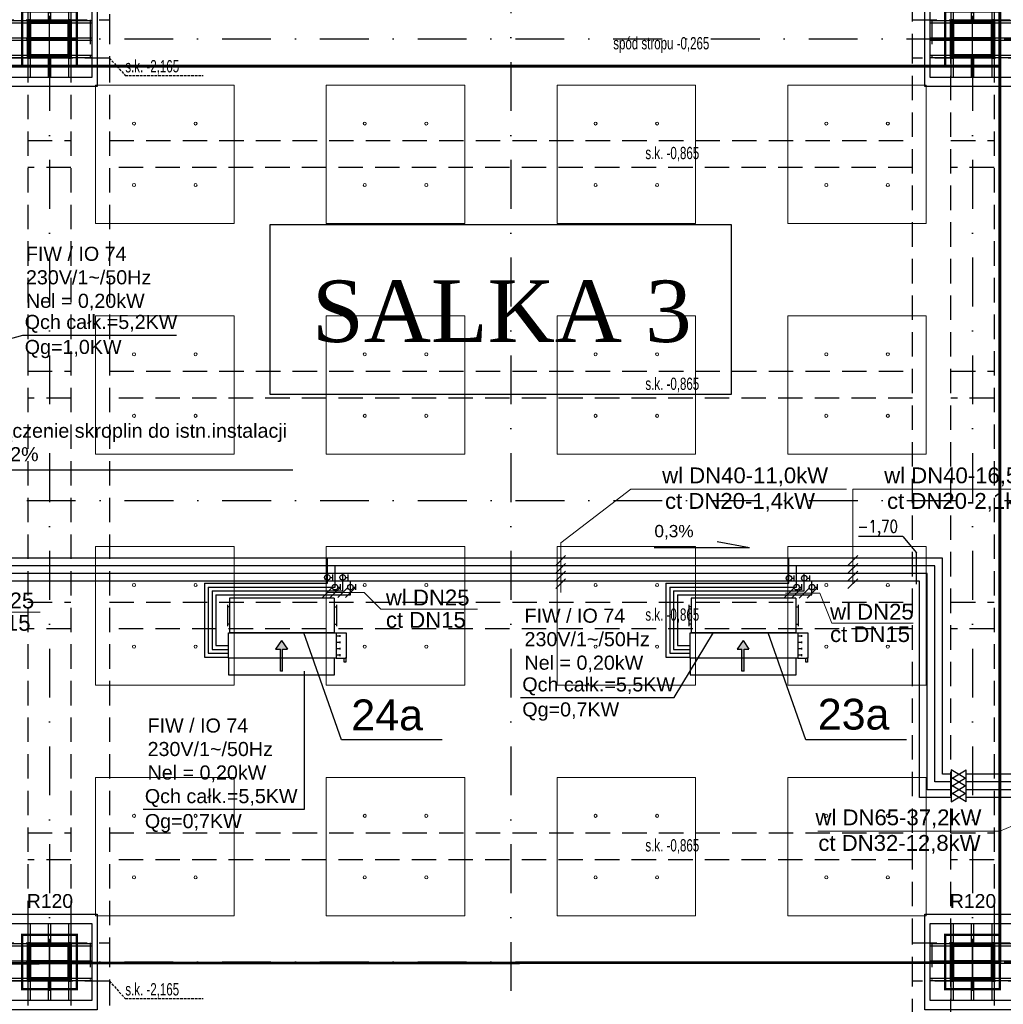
# Model space of a CAD drawing. Header units: centimetres. Extents: x -10729 to 23827, y -4437 to 19798.
# Tile 36 of 95: x 8621 to 9900, y 7345 to 8625. Entities that reach past the tile are written whole.
import ezdxf

# ---------------------------------------------------------------- set-up
doc = ezdxf.new("R2010")
doc.units = ezdxf.units.CM
for name, pattern in [('Kondygnacja  -0_5$0$HIDDEN', [9.525, 6.35, -3.175]), ('Kondygnacja  -0_5$0$HIDDEN2', [4.7625, 3.175, -1.5875]), ('Osie rzutów$0$DASHDOT2', [12.7, 6.35, -3.175, 0, -3.175])]:
    doc.linetypes.add(name, pattern=pattern)
for name, color, linetype in [('bgde_dodatki powykonawcze', 7, 'Continuous'), ('bgde_schem_opis', 2, 'Continuous'), ('IS_zmiany 2024', 3, 'Continuous'), ('KJP_ARMATURA', 2, 'Continuous'), ('KJP_KK_OPISY MOCY klimakonwektorów', 7, 'Continuous'), ('Kondygnacja  -0_5$0$ARCH_GK', 8, 'Continuous'), ('Kondygnacja  -0_5$0$ARCH_INFO_ODPORNOŚĆ OGNIOWA', 8, 'Continuous'), ('Kondygnacja  -0_5$0$ARCH_KONSTR_POWYŻEJ RZUTU', 8, 'Kondygnacja  -0_5$0$HIDDEN'), ('Kondygnacja  -0_5$0$ARCH_KONSTR_POWYŻEJ RZUTU_IST', 8, 'Kondygnacja  -0_5$0$HIDDEN2'), ('Kondygnacja  -0_5$0$ARCH_KONSTRUKCJA_NIEWIDOCZNA', 8, 'Continuous'), ('Kondygnacja  -0_5$0$ARCH_OKŁADZINA', 8, 'Continuous'), ('Kondygnacja  -0_5$0$ARCH_SŁUPY', 8, 'Continuous'), ('Osie rzutów$0$ARCH_INFO_OSIE_IST', 8, 'Osie rzutów$0$DASHDOT2'), ('Osie rzutów$0$ARCH_INFO_OSIE_OPISY_IST', 8, 'Continuous')]:
    doc.layers.add(name, color=color, linetype=linetype)
for name, color, linetype, lineweight in [('bgde_opis ct 1', 7, 'Continuous', 20), ('bgde_rzędne wl ct', 7, 'Continuous', 25), ('bgde_urządzenia', 250, 'Continuous', 30), ('KJP_CT_kk_powrót', 250, '04_CT_KOMF_POW', 25), ('KJP_CT_kk_zasil', 250, '04_CT_KOMF_ZAS', 25), ('KJP_WL_kk zasil', 250, '04_WL_KOMF_ZAS', 25), ('KJP_WL_kk_powr', 250, '04_WL_KOMF_POW', 25), ('SU Lampy kwadratowe  -05$0$ARCH_SUFITY_PODWIESZANE', 8, 'Continuous', 9)]:
    doc.layers.add(name, color=color, linetype=linetype, lineweight=lineweight)
doc.styles.add('Arial', font='arial.ttf')
doc.styles.add('Kondygnacja  -0_5$0$Arial', font='arial.ttf')
doc.styles.add('Kondygnacja  -0_5$0$BIKTS', font='bikromsw.shx', dxfattribs={"width": 0.8})
doc.styles.add('st rom', font='Romans.shx', dxfattribs={"width": 0.8})
doc.linetypes.add('04_CT_KOMF_POW', pattern='A,100,-15,["CTKp",Standard,S=10,R=0,X=-10,Y=-5],-35', length=150)
doc.linetypes.add('04_CT_KOMF_ZAS', pattern='A,100,-15,["CTKz",Standard,S=10,R=0,X=-10,Y=-5],-35', length=150)
doc.linetypes.add('04_WL_KOMF_POW', pattern='A,100,-15,["WLKp",Standard,S=10,R=0,X=-10,Y=-5],-35', length=150)
doc.linetypes.add('04_WL_KOMF_ZAS', pattern='A,100,-15,["WLKz",Standard,S=10,R=0,X=-10,Y=-5],-35', length=150)
pattern_1 = [(45, (-1133.3117, -3177.9858), (-0.6735192, 0.6735192), [])]

# ---------------------------------------------------------------- blocks, each defined once
blk = doc.blocks.new('Osie rzutów')
at = {"layer": 'Osie rzutów$0$ARCH_INFO_OSIE_IST', "ltscale": 10}
for p, q in [((8660, 12510), (8660, 4623.26)), ((9260, 12510), (9260, 4623.26)), ((9860, 12510), (9860, 4623.26)), ((8660, 8570), (8660, 8630)), ((9860, 8570), (9860, 8630)), ((4436.04, 8600), (15156.54, 8600)), ((8690, 8600), (8630, 8600)), ((9890, 8600), (9830, 8600)), ((4436.24, 8000), (15156.54, 8000)), ((8660, 7370), (8660, 7430)), ((9860, 7370), (9860, 7430)), ((4436.04, 7400), (15156.54, 7400)), ((8690, 7400), (8630, 7400)), ((9890, 7400), (9830, 7400))]:
    blk.add_line(p, q, dxfattribs=at)
blk = doc.blocks.new('SU Lampy kwadratowe  -05$0$moduł sufitu')
at = {"layer": 'SU Lampy kwadratowe  -05$0$ARCH_SUFITY_PODWIESZANE'}
for points in [[(60, -60), (240, -60), (240, -240), (60, -240)], [(360, -60), (540, -60), (540, -240), (360, -240)], [(60, -360), (240, -360), (240, -540), (60, -540)], [(360, -360), (540, -360), (540, -540), (360, -540)]]:
    blk.add_lwpolyline(points, close=True, dxfattribs=at)
for centre in [(110, -110), (190, -110), (410, -110), (490, -110), (110, -190), (190, -190), (410, -190), (490, -190), (110, -410), (190, -410), (410, -410), (490, -410), (110, -490), (190, -490), (410, -490), (490, -490)]:
    blk.add_circle(centre, 2, dxfattribs=at)
blk = doc.blocks.new('SU Lampy kwadratowe  -05')
at = {"layer": 'SU Lampy kwadratowe  -05$0$ARCH_SUFITY_PODWIESZANE'}
for p in [(8660, 8600), (9260, 8600), (8660, 8000), (9260, 8000)]:
    blk.add_blockref('SU Lampy kwadratowe  -05$0$moduł sufitu', p, dxfattribs=at)
blk = doc.blocks.new('Kondygnacja  -0_5$0$słup_kwadrat')
at = {"layer": 'Kondygnacja  -0_5$0$ARCH_SŁUPY', "lineweight": 40}
h = blk.add_hatch(dxfattribs=at)
h.set_pattern_fill('ANSI31', color=256, scale=0.3, style=0)
h.set_pattern_definition(pattern_1)
h.paths.add_polyline_path([(36, 34), (39, 34), (39, 84), (36, 84)])
h = blk.add_hatch(dxfattribs=at)
h.set_pattern_fill('ANSI31', color=256, scale=0.3, style=0)
h.set_pattern_definition(pattern_1)
h.paths.add_polyline_path([(89, 80), (89, 83), (39, 83), (39, 80)])
h = blk.add_hatch(dxfattribs=at)
h.set_pattern_fill('ANSI31', color=256, scale=0.3, style=0)
h.set_pattern_definition(pattern_1)
h.paths.add_polyline_path([(89, 34), (92, 34), (92, 84), (89, 84)])
h = blk.add_hatch(dxfattribs=at)
h.set_pattern_fill('ANSI31', color=256, scale=0.3, style=0)
h.set_pattern_definition(pattern_1)
h.paths.add_polyline_path([(89, 57.5), (89, 60.5), (39, 60.5), (39, 57.5)])
h = blk.add_hatch(dxfattribs=at)
h.set_pattern_fill('ANSI31', color=256, scale=0.3, style=0)
h.set_pattern_definition(pattern_1)
h.paths.add_polyline_path([(89, 35), (89, 38), (39, 38), (39, 35)])
at = {"layer": 'Kondygnacja  -0_5$0$ARCH_KONSTRUKCJA_NIEWIDOCZNA'}
blk.add_lwpolyline([(119, 109), (119, 9), (9, 9), (9, 109)], close=True, dxfattribs=at)
for points in [[(36, 109), (36, 84)], [(39, 109), (39, 84)], [(62.5, 109), (62.5, 83)], [(65.5, 109), (65.5, 83)], [(89, 109), (89, 84)], [(92, 109), (92, 84)], [(9, 83), (36, 83)], [(9, 80), (36, 80)], [(92, 83), (119, 83)], [(92, 80), (119, 80)], [(9, 60.5), (36, 60.5)], [(9, 57.5), (36, 57.5)], [(92, 60.5), (119, 60.5)], [(92, 57.5), (119, 57.5)], [(9, 38), (36, 38)], [(9, 35), (36, 35)], [(36, 34), (36, 9)], [(39, 34), (39, 9)], [(62.5, 35), (62.5, 9)], [(65.5, 35), (65.5, 9)], [(89, 34), (89, 9)], [(92, 38), (119, 38)], [(92, 35), (119, 35)], [(92, 34), (92, 9)]]:
    blk.add_lwpolyline(points, dxfattribs=at)
at = {"layer": 'Kondygnacja  -0_5$0$ARCH_OKŁADZINA'}
blk.add_lwpolyline([(2, 121), (126, 121), (126, -3), (2, -3)], close=True, dxfattribs=at)
at = {"layer": 'Kondygnacja  -0_5$0$ARCH_SŁUPY', "lineweight": 40}
for p, q in [((39, 60.5), (89, 60.5)), ((89, 57.5), (39, 57.5))]:
    blk.add_line(p, q, dxfattribs=at)
at = {"layer": 'Kondygnacja  -0_5$0$ARCH_SŁUPY', "lineweight": 50, "const_width": 3}
blk.add_lwpolyline([(28.5, 94.5), (99.5, 94.5), (99.5, 23.5), (28.5, 23.5)], close=True, dxfattribs=at)
at = {"layer": 'Kondygnacja  -0_5$0$ARCH_SŁUPY', "lineweight": 40}
for points in [[(36, 84), (39, 84), (39, 34), (36, 34)], [(89, 84), (92, 84), (92, 34), (89, 34)]]:
    blk.add_lwpolyline(points, close=True, dxfattribs=at)
for points in [[(89, 83), (39, 83)], [(39, 80), (89, 80)], [(89, 38), (39, 38)], [(39, 35), (89, 35)]]:
    blk.add_lwpolyline(points, dxfattribs=at)
blk = doc.blocks.new('Kondygnacja  -0_5$0$konstrukcja istniejąca -0.5')
at = {"layer": 'Kondygnacja  -0_5$0$ARCH_KONSTR_POWYŻEJ RZUTU_IST', "ltscale": 10}
for p, q in [((8632, 9775), (8632, 8625)), ((8632, 8575), (8632, 7425)), ((8632, 7375), (8632, 6225))]:
    blk.add_line(p, q, dxfattribs=at)
for points in [[(8688, 9775), (8688, 8625)], [(8738, 9775), (8738, 8625)], [(9782, 8625), (9782, 9775)], [(9888, 9775), (9888, 8625)], [(8738, 8575), (8582, 8575), (8582, 8625), (8738, 8625), (8738, 8575)], [(9938, 8575), (9782, 8575), (9782, 8625), (9938, 8625), (9938, 8575)], [(8688, 8575), (8688, 7425)], [(8738, 8575), (8738, 7425)], [(9782, 7425), (9782, 8575)], [(9832, 7425), (9832, 8575)], [(9888, 8575), (9888, 7425)], [(8632, 8167.9), (8688, 8167.9)], [(8738, 8167.9), (9782, 8167.9)], [(9832, 8167.9), (9888, 8167.9)], [(8688, 8132.9), (8632, 8132.9)], [(9782, 8132.9), (8738, 8132.9)], [(9888, 8132.9), (9832, 8132.9)], [(8738, 7375), (8582, 7375), (8582, 7425), (8738, 7425), (8738, 7375)], [(9938, 7375), (9782, 7375), (9782, 7425), (9938, 7425), (9938, 7375)], [(8688, 7375), (8688, 6225)], [(8738, 7375), (8738, 6225)], [(9782, 6225), (9782, 7375)], [(9832, 6225), (9832, 7375)], [(9888, 7375), (9888, 6225)]]:
    blk.add_lwpolyline(points, dxfattribs=at)
at = {"layer": 'Kondygnacja  -0_5$0$ARCH_KONSTR_POWYŻEJ RZUTU_IST', "ltscale": 10, "elevation": 0}
for points in [[(8713, 8625), (8713, 8575)], [(9807, 8625), (9807, 8575)], [(8632, 8467.9), (8688, 8467.9)], [(8738, 8467.9), (9782, 8467.9)], [(9832, 8467.9), (9888, 8467.9)], [(8688, 8432.9), (8632, 8432.9)], [(9782, 8432.9), (8738, 8432.9)], [(9888, 8432.9), (9832, 8432.9)], [(8632, 7867.9), (8688, 7867.9)], [(8738, 7867.9), (9782, 7867.9)], [(9832, 7867.9), (9888, 7867.9)], [(8688, 7832.9), (8632, 7832.9)], [(9782, 7832.9), (8738, 7832.9)], [(9888, 7832.9), (9832, 7832.9)], [(8632, 7567.9), (8688, 7567.9)], [(8738, 7567.9), (9782, 7567.9)], [(9832, 7567.9), (9888, 7567.9)], [(8688, 7532.9), (8632, 7532.9)], [(9782, 7532.9), (8738, 7532.9)], [(9888, 7532.9), (9832, 7532.9)], [(8713, 7425), (8713, 7375)], [(9807, 7425), (9807, 7375)]]:
    blk.add_lwpolyline(points, dxfattribs=at)
at = {"layer": 'Kondygnacja  -0_5$0$ARCH_KONSTR_POWYŻEJ RZUTU_IST'}
for points in [[(8738, 8575), (8758.7, 8552.5), (8859.8, 8552.5)], [(8738, 7375), (8758.7, 7352.5), (8859.8, 7352.5)]]:
    blk.add_lwpolyline(points, dxfattribs=at)
at = {"layer": 'Kondygnacja  -0_5$0$ARCH_KONSTR_POWYŻEJ RZUTU_IST', "style": 'Kondygnacja  -0_5$0$BIKTS', "width": 0.7}
for s, p in [('spód stropu -0,265', (9393, 8586.4)), ('s.k. -2,165', (8758.7, 8556.5)), ('s.k. -0,865', (9434.8, 8443.7)), ('s.k. -0,865', (9434.8, 8143.7)), ('s.k. -0,865', (9434.8, 7843.7)), ('s.k. -0,865', (9434.8, 7543.7)), ('s.k. -2,165', (8758.7, 7356.5))]:
    blk.add_text(s, height=16, dxfattribs=at).set_placement(p)

msp = doc.modelspace()

# ---------------------------------------------------------------- hatches: boundary and pattern name
at = {"layer": 'bgde_urządzenia'}
h = msp.add_hatch(color=256, dxfattribs=at)
h.paths.add_polyline_path([(8963.219, 7794.916), (8960.219, 7794.916), (8960.219, 7806.582), (8954.029, 7806.582), (8961.719, 7818.009), (8969.409, 7806.582), (8963.219, 7806.582)])
h.paths.add_polyline_path([(8963.219, 7778.248), (8960.219, 7778.248), (8960.219, 7794.916), (8963.219, 7794.916)])
h = msp.add_hatch(color=256, dxfattribs=at)
h.paths.add_polyline_path([(9563.219, 7794.916), (9560.219, 7794.916), (9560.219, 7806.582), (9554.029, 7806.582), (9561.719, 7818.009), (9569.409, 7806.582), (9563.219, 7806.582)])
h.paths.add_polyline_path([(9563.219, 7778.248), (9560.219, 7778.248), (9560.219, 7794.916), (9563.219, 7794.916)])

# ---------------------------------------------------------------- linework, layer by layer
at = {"layer": 'bgde_dodatki powykonawcze'}
for p, q in [((9024.937, 7900.001), (9028.369, 7900.001)), ((9028.369, 7896.342), (9028.369, 7903.66)), ((9044.945, 7900.001), (9048.377, 7900.001)), ((9048.377, 7896.342), (9048.377, 7903.66)), ((9624.945, 7898.993), (9628.377, 7898.993)), ((9628.377, 7895.334), (9628.377, 7902.652)), ((9644.938, 7898.993), (9648.369, 7898.993)), ((9648.369, 7895.334), (9648.369, 7902.652)), ((9034.937, 7887.328), (9038.369, 7887.328)), ((9038.369, 7883.669), (9038.369, 7890.987)), ((9054.937, 7887.328), (9058.369, 7887.328)), ((9058.369, 7883.669), (9058.369, 7890.987)), ((9634.938, 7887.328), (9638.369, 7887.328)), ((9638.369, 7883.669), (9638.369, 7890.987)), ((9654.938, 7887.328), (9658.369, 7887.328)), ((9658.369, 7883.669), (9658.369, 7890.987))]:
    msp.add_line(p, q, dxfattribs=at)
for centre in [(9021.337, 7900.001), (9041.345, 7900.001), (9621.345, 7898.993), (9641.338, 7898.993), (9031.337, 7887.328), (9051.337, 7887.328), (9631.338, 7887.328), (9651.338, 7887.328)]:
    msp.add_circle(centre, 3.6, dxfattribs=at)
at = {"layer": 'bgde_opis ct 1'}
for p, q in [((9415.724, 8014.816), (9324.645, 7945.109)), ((9696.109, 8014.816), (9415.724, 8014.816)), ((9984.759, 8014.816), (9704.374, 8014.816)), ((9704.374, 8014.816), (9704.374, 7891.792)), ((9324.645, 7945.109), (9324.645, 7880.526)), ((9331.089, 7928.236), (9318.202, 7915.348)), ((9710.818, 7928.236), (9697.931, 7915.348)), ((9331.089, 7918.236), (9318.202, 7905.348)), ((9710.818, 7918.236), (9697.931, 7905.348)), ((9331.089, 7908.236), (9318.202, 7895.348)), ((9331.089, 7898.236), (9318.202, 7885.348)), ((9710.818, 7908.236), (9697.931, 7895.348)), ((9710.818, 7898.236), (9697.931, 7885.348)), ((9027.781, 7886.915), (9014.893, 7874.027)), ((9037.781, 7886.915), (9024.893, 7874.027)), ((9047.781, 7886.915), (9034.893, 7874.027)), ((9057.781, 7886.915), (9044.893, 7874.027)), ((9627.781, 7885.952), (9614.894, 7873.064)), ((9637.781, 7885.952), (9624.894, 7873.064)), ((9647.781, 7885.952), (9634.894, 7873.064)), ((9657.781, 7885.952), (9644.894, 7873.064)), ((9021.337, 7880.471), (9069.1, 7880.471)), ((9069.1, 7880.471), (9090.821, 7858.751)), ((9616.928, 7879.508), (9661.672, 7879.508)), ((9661.672, 7879.508), (9677.007, 7840.285)), ((8528.171, 7854.858), (8647.808, 7854.858)), ((9090.821, 7858.751), (9216.55, 7858.751)), ((9677.006, 7840.287), (9782.735, 7840.285)), ((9976.833, 7604.302), (9895.432, 7570.211)), ((9895.432, 7570.211), (9659.125, 7570.211))]:
    msp.add_line(p, q, dxfattribs=at)
at = {"layer": 'bgde_rzędne wl ct'}
for p, q in [((9769.568, 7953.13), (9711.698, 7953.13)), ((9769.568, 7953.13), (9787.359, 7931.831)), ((9570.235, 7938.381), (9446.245, 7938.381)), ((9570.235, 7938.381), (9528.248, 7946.286)), ((9787.359, 7891.067), (9787.359, 7932.829))]:
    msp.add_line(p, q, dxfattribs=at)
at = {"layer": 'bgde_schem_opis'}
for p, q in [((9039.537, 7688.69, 55.236), (8990.891, 7827.916, 377.718)), ((9643.197, 7688.69, 55.236), (9594.551, 7827.916, 377.718)), ((9170.471, 7688.69, 55.236), (9039.537, 7688.69, 55.236)), ((9774.132, 7688.69, 55.236), (9643.197, 7688.69, 55.236))]:
    msp.add_line(p, q, dxfattribs=at)
at = {"layer": 'bgde_urządzenia'}
for p, q in [((8894.319, 7872.916), (8894.319, 7827.916)), ((9030.319, 7872.916), (8894.319, 7872.916)), ((9030.319, 7872.916), (9030.319, 7827.916)), ((9494.319, 7872.916), (9494.319, 7827.916)), ((9630.319, 7872.916), (9494.319, 7872.916)), ((9630.319, 7872.916), (9630.319, 7827.916)), ((8891.319, 7864.166), (8891.319, 7836.666)), ((8894.319, 7861.666), (8891.319, 7861.666)), ((9030.319, 7861.666), (9033.319, 7861.666)), ((9033.319, 7864.166), (9033.319, 7836.666)), ((9491.319, 7864.166), (9491.319, 7836.666)), ((9494.319, 7861.666), (9491.319, 7861.666)), ((9630.319, 7861.666), (9633.319, 7861.666)), ((9633.319, 7864.166), (9633.319, 7836.666)), ((8894.319, 7839.166), (8891.319, 7839.166)), ((9030.319, 7839.166), (9033.319, 7839.166)), ((9494.319, 7839.166), (9491.319, 7839.166)), ((9630.319, 7839.166), (9633.319, 7839.166)), ((8892.819, 7794.916), (8892.819, 7827.916)), ((8892.819, 7827.916), (9032.819, 7827.916)), ((9030.319, 7827.916), (8894.319, 7827.916)), ((9032.819, 7827.916), (9032.819, 7794.916)), ((9032.819, 7827.916), (9045.819, 7827.916)), ((9038.019, 7823.791), (9032.819, 7823.791)), ((9038.019, 7822.541), (9038.019, 7825.041)), ((9045.819, 7827.916), (9045.819, 7794.916)), ((9492.819, 7794.916), (9492.819, 7827.916)), ((9492.819, 7827.916), (9632.819, 7827.916)), ((9630.319, 7827.916), (9494.319, 7827.916)), ((9632.819, 7827.916), (9632.819, 7794.916)), ((9632.819, 7827.916), (9645.819, 7827.916)), ((9638.019, 7823.791), (9632.819, 7823.791)), ((9638.019, 7822.541), (9638.019, 7825.041)), ((9645.819, 7827.916), (9645.819, 7794.916)), ((8961.719, 7818.009), (8954.029, 7806.582)), ((8961.719, 7818.009), (8969.409, 7806.582)), ((9038.019, 7815.541), (9032.819, 7815.541)), ((9038.019, 7814.291), (9038.019, 7816.791)), ((9038.019, 7806.041), (9038.019, 7808.541)), ((9561.719, 7818.009), (9554.029, 7806.582)), ((9561.719, 7818.009), (9569.409, 7806.582)), ((9638.019, 7815.541), (9632.819, 7815.541)), ((9638.019, 7814.291), (9638.019, 7816.791)), ((9638.019, 7806.041), (9638.019, 7808.541)), ((8954.029, 7806.582), (8960.219, 7806.582)), ((8960.219, 7778.248), (8960.219, 7806.582)), ((8963.219, 7778.248), (8963.219, 7806.582)), ((8963.219, 7806.582), (8969.409, 7806.582)), ((9038.019, 7807.291), (9032.819, 7807.291)), ((9038.019, 7799.041), (9032.819, 7799.041)), ((9038.019, 7797.791), (9038.019, 7800.291)), ((9554.029, 7806.582), (9560.219, 7806.582)), ((9560.219, 7778.248), (9560.219, 7806.582)), ((9563.219, 7778.248), (9563.219, 7806.582)), ((9563.219, 7806.582), (9569.409, 7806.582)), ((9638.019, 7807.291), (9632.819, 7807.291)), ((9638.019, 7799.041), (9632.819, 7799.041)), ((9638.019, 7797.791), (9638.019, 7800.291)), ((9030.619, 7794.916), (8892.819, 7794.916)), ((8892.819, 7794.916), (8892.819, 7773.416)), ((9030.619, 7773.416), (9030.619, 7794.916)), ((9032.819, 7794.916), (9030.619, 7794.916)), ((9032.819, 7794.916), (9045.819, 7794.916)), ((9043.319, 7789.916), (9043.319, 7794.916)), ((9045.319, 7789.916), (9043.319, 7789.916)), ((9045.819, 7794.916), (9044.319, 7794.916)), ((9045.319, 7794.916), (9045.319, 7789.916)), ((9630.619, 7794.916), (9492.819, 7794.916)), ((9492.819, 7794.916), (9492.819, 7773.416)), ((9630.619, 7773.416), (9630.619, 7794.916)), ((9632.819, 7794.916), (9630.619, 7794.916)), ((9632.819, 7794.916), (9645.819, 7794.916)), ((9643.319, 7789.916), (9643.319, 7794.916)), ((9645.319, 7789.916), (9643.319, 7789.916)), ((9645.819, 7794.916), (9644.319, 7794.916)), ((9645.319, 7794.916), (9645.319, 7789.916)), ((8892.819, 7773.416), (9030.619, 7773.416)), ((8963.219, 7778.248), (8960.219, 7778.248)), ((9492.819, 7773.416), (9630.619, 7773.416)), ((9563.219, 7778.248), (9560.219, 7778.248))]:
    msp.add_line(p, q, dxfattribs=at)
at = {"layer": 'IS_zmiany 2024', "color": 40, "lineweight": 60}
for points in [[(7398, 9798.5), (9895.5, 9798.5), (9895.5, 8564.5), (7398, 8564.5)], [(7398, 8564.5), (9895.5, 8564.5), (9895.5, 7399.5), (7398, 7397.5)]]:
    msp.add_lwpolyline(points, close=True, dxfattribs=at)
at = {"layer": 'IS_zmiany 2024', "color": 2}
msp.add_lwpolyline([(8946.505, 8138.328), (9546.505, 8138.328), (9546.505, 8358.328), (8946.505, 8358.328)], close=True, dxfattribs=at)
at = {"layer": 'KJP_ARMATURA', "ltscale": 2}
for p, q in [((9851.906, 7638.273), (9832.454, 7649.791)), ((9832.454, 7638.273), (9851.906, 7649.791)), ((9851.906, 7628.273), (9832.454, 7639.791)), ((9832.454, 7628.273), (9851.906, 7639.791)), ((9851.906, 7618.273), (9832.454, 7629.791)), ((9832.454, 7618.273), (9851.906, 7629.791)), ((9851.906, 7608.273), (9832.454, 7619.791)), ((9832.454, 7608.273), (9851.906, 7619.791))]:
    msp.add_line(p, q, dxfattribs=at)
at = {"layer": 'KJP_ARMATURA'}
for points in [[(9832.454, 7649.791), (9832.454, 7638.273)], [(9851.906, 7638.273), (9851.906, 7638.273), (9851.906, 7649.791)], [(9832.454, 7639.791), (9832.454, 7628.273)], [(9832.454, 7629.791), (9832.454, 7618.273)], [(9851.906, 7628.273), (9851.906, 7628.273), (9851.906, 7639.791)], [(9851.906, 7618.273), (9851.906, 7618.273), (9851.906, 7629.791)], [(9832.454, 7619.791), (9832.454, 7608.273)], [(9851.906, 7608.273), (9851.906, 7608.273), (9851.906, 7619.791)]]:
    msp.add_lwpolyline(points, dxfattribs=at)
at = {"layer": 'KJP_CT_kk_powrót'}
for p, q in [((9810.988, 7915), (8448.392, 7915)), ((9810.988, 7634.032), (9810.988, 7915)), ((8866.526, 7887.328), (9031.337, 7887.328)), ((8866.526, 7887.328), (8866.526, 7801.416)), ((9466.526, 7887.328), (9631.338, 7887.328)), ((9466.526, 7887.328), (9466.526, 7801.416)), ((8866.526, 7801.416), (8892.819, 7801.416)), ((9466.526, 7801.416), (9492.819, 7801.416)), ((9832.454, 7634.032), (9810.988, 7634.032)), ((10017.002, 7634.032), (9851.906, 7634.032))]:
    msp.add_line(p, q, dxfattribs=at)
at = {"layer": 'KJP_CT_kk_powrót', "linetype": 'ByBlock'}
for p, q in [((9031.337, 7887.328), (9031.337, 7915)), ((9631.338, 7887.328), (9631.338, 7915))]:
    msp.add_line(p, q, dxfattribs=at)
at = {"layer": 'KJP_CT_kk_zasil'}
for p, q in [((9820.988, 7925), (8438.392, 7925)), ((9820.988, 7644.032), (9820.988, 7925)), ((8861.526, 7892.328), (9021.337, 7892.328)), ((8861.526, 7892.328), (8861.526, 7796.416)), ((9461.526, 7892.328), (9621.338, 7892.328)), ((9461.526, 7892.328), (9461.526, 7796.416)), ((8861.526, 7796.416), (8892.819, 7796.416)), ((9461.526, 7796.416), (9492.819, 7796.416)), ((9832.454, 7644.032), (9820.988, 7644.032)), ((10032.002, 7644.032), (9851.906, 7644.032))]:
    msp.add_line(p, q, dxfattribs=at)
at = {"layer": 'KJP_CT_kk_zasil', "linetype": 'ByBlock'}
for p, q in [((9021.337, 7892.328), (9021.337, 7925)), ((9621.338, 7892.328), (9621.338, 7925))]:
    msp.add_line(p, q, dxfattribs=at)
at = {"layer": 'KJP_KK_OPISY MOCY klimakonwektorów'}
for p, q in [((8375, 8145), (8625.504, 8214.947)), ((8625.504, 8214.947), (8825.391, 8214.947)), ((9472.282, 7743.747), (9523.329, 7828.219)), ((8991.545, 7598.539), (8991.545, 7778.134)), ((9272.394, 7743.747), (9472.282, 7743.747)), ((8781.696, 7598.539), (8991.545, 7598.539))]:
    msp.add_line(p, q, dxfattribs=at)
at = {"layer": 'KJP_KK_OPISY MOCY klimakonwektorów', "color": 1}
msp.add_line((8536.314, 8039.877), (8976.25, 8039.877), dxfattribs=at)
at = {"layer": 'KJP_WL_kk zasil'}
for p, q in [((9800.988, 7905), (8458.392, 7905)), ((9800.988, 7624.032), (9800.988, 7905)), ((8871.526, 7882.328), (9041.337, 7882.328)), ((8871.526, 7882.328), (8871.526, 7806.416)), ((9471.526, 7882.328), (9641.338, 7882.328)), ((9471.526, 7882.328), (9471.526, 7806.416)), ((8871.526, 7806.416), (8892.819, 7806.416)), ((9471.526, 7806.416), (9492.819, 7806.416)), ((9832.454, 7624.032), (9800.988, 7624.032)), ((10002.002, 7624.032), (9851.906, 7624.032))]:
    msp.add_line(p, q, dxfattribs=at)
at = {"layer": 'KJP_WL_kk zasil', "linetype": 'ByBlock'}
for p, q in [((9041.337, 7882.328), (9041.337, 7905)), ((9641.338, 7882.328), (9641.338, 7905))]:
    msp.add_line(p, q, dxfattribs=at)
at = {"layer": 'KJP_WL_kk_powr'}
for p, q in [((9790.988, 7895), (8468.392, 7895)), ((9790.988, 7614.032), (9790.988, 7895)), ((8876.526, 7877.328), (9051.337, 7877.328)), ((8876.526, 7877.328), (8876.526, 7811.416)), ((9476.526, 7877.328), (9651.338, 7877.328)), ((9476.526, 7877.328), (9476.526, 7811.416)), ((8876.526, 7811.416), (8892.819, 7811.416)), ((9476.526, 7811.416), (9492.819, 7811.416)), ((9832.454, 7614.032), (9790.988, 7614.032)), ((9987.002, 7614.032), (9851.906, 7614.032))]:
    msp.add_line(p, q, dxfattribs=at)
at = {"layer": 'KJP_WL_kk_powr', "linetype": 'ByBlock'}
for p, q in [((9051.337, 7877.328), (9051.337, 7895)), ((9651.338, 7877.328), (9651.338, 7895))]:
    msp.add_line(p, q, dxfattribs=at)
at = {"layer": 'Kondygnacja  -0_5$0$ARCH_GK', "linetype": 'Continuous', "lineweight": -3}
for p, q in [((8624.5, 7395), (8624.5, 7405)), ((8695.5, 7405), (8695.5, 7395)), ((9824.5, 7395), (9824.5, 7405)), ((8665, 7364.5), (8655, 7364.5))]:
    msp.add_line(p, q, dxfattribs=at)

# ---------------------------------------------------------------- block references
at = {"layer": 'Kondygnacja  -0_5$0$ARCH_KONSTR_POWYŻEJ RZUTU'}
msp.add_blockref('Kondygnacja  -0_5$0$konstrukcja istniejąca -0.5', (0, 0), dxfattribs=at)
at = {"layer": 'Kondygnacja  -0_5$0$ARCH_SŁUPY'}
for p in [(8596, 8541), (9796, 8541), (8596, 7341), (9796, 7341)]:
    msp.add_blockref('Kondygnacja  -0_5$0$słup_kwadrat', p, dxfattribs=at)
at = {"layer": 'Osie rzutów$0$ARCH_INFO_OSIE_OPISY_IST'}
msp.add_blockref('Osie rzutów', (0, 0), dxfattribs=at)
at = {"layer": 'SU Lampy kwadratowe  -05$0$ARCH_SUFITY_PODWIESZANE'}
msp.add_blockref('SU Lampy kwadratowe  -05', (0, 0), dxfattribs=at)

# ---------------------------------------------------------------- texts
at = {"layer": 'bgde_opis ct 1', "color": 2, "style": 'Arial'}
for s, p in [('wl DN40-11,0kW', (9456.596, 8022.337, -23199.109)), ('wl DN40-16,5kW', (9745.246, 8022.337, -23199.109)), ('ct DN20-1,4kW', (9460.314, 7989.094, -23199.109)), ('ct DN20-2,1kW', (9748.964, 7989.094, -23199.109)), ('wl DN65-37,2kW', (9655.919, 7577.732, -23509.109)), ('ct DN32-12,8kW', (9659.637, 7544.488, -23509.109))]:
    msp.add_text(s, height=20.58297, dxfattribs=at).set_placement(p)
for s, p in [('wl DN25', (9097.48, 7863.571, 410.689)), ('wl DN25', (8531.586, 7859.679, 152.167)), ('wl DN25', (9674.902, 7845.106, 301.118)), ('ct DN15', (8531.586, 7830.567, 152.167)), ('ct DN15', (9097.48, 7834.459, 410.689)), ('ct DN15', (9674.902, 7815.994, 301.118))]:
    msp.add_text(s, height=20.583, rotation=360, dxfattribs=at).set_placement(p)
at = {"layer": 'bgde_rzędne wl ct', "char_height": 16, "attachment_point": 1}
for s, insert, width, style in [('-1,70', (9710.431, 7974.383, 364.378), 70.70316, 'st rom'), ('0,3%', (9446.522, 7968.192, 6675.1), 531.5734, 'Arial')]:
    msp.add_mtext(s, dxfattribs=dict(at, insert=insert, width=width, style=style))
at = {"layer": 'bgde_schem_opis', "char_height": 40, "width": 72.77772, "attachment_point": 1, "style": 'Arial'}
for s, insert in [('24a', (9052.455, 7741.262, 66.718)), ('23a', (9658.856, 7742.15, 14.394))]:
    msp.add_mtext(s, dxfattribs=dict(at, insert=insert))
at = {"layer": 'IS_zmiany 2024', "color": 2, "insert": (9001.534, 8286.009, 1536), "char_height": 80, "width": 2316.76612, "attachment_point": 1}
msp.add_mtext('\\fTimes New Roman|b0|i0|c238|p18;\\A1;SALKA 3\\P', dxfattribs=at)
at = {"layer": 'KJP_KK_OPISY MOCY klimakonwektorów', "char_height": 18.326, "width": 421.7149, "attachment_point": 1, "style": 'Arial'}
for s, insert in [('FIW / IO 74\\P230V/1~/50Hz\\PNel = 0,20kW', (8629.468, 8329.823, 2308.732)), ('Qch całk.=5,2KW', (8627.892, 8241.229, 2308.732)), ('Qg=1,0KW', (8627.892, 8208.75, 2308.732)), ('FIW / IO 74\\P230V/1~/50Hz\\PNel = 0,20kW', (9277.641, 7859.387, 2308.732)), ('Qch całk.=5,5KW', (9274.782, 7770.029, 1430.623)), ('Qg=0,7KW', (9274.782, 7737.55, 1430.623)), ('FIW / IO 74\\P230V/1~/50Hz\\PNel = 0,20kW', (8787.612, 7716.604, 2308.732)), ('Qch całk.=5,5KW', (8784.084, 7624.822, 1420.623)), ('Qg=0,7KW', (8784.084, 7592.343, 1420.623))]:
    msp.add_mtext(s, dxfattribs=dict(at, insert=insert))
at = {"layer": 'KJP_KK_OPISY MOCY klimakonwektorów', "color": 1, "insert": (8546.355, 8099.852, 2308.732), "char_height": 18.326, "width": 421.7149, "attachment_point": 1, "style": 'Arial'}
msp.add_mtext('Podłączenie skroplin do istn.instalacji\\P%%c20, 2%', dxfattribs=at)
at = {"layer": 'Kondygnacja  -0_5$0$ARCH_INFO_ODPORNOŚĆ OGNIOWA', "char_height": 18, "width": 53.33252, "attachment_point": 5, "style": 'Kondygnacja  -0_5$0$Arial'}
for insert in [(8660.71, 7494.184), (9860.71, 7494.184)]:
    msp.add_mtext('\\PR120', dxfattribs=dict(at, insert=insert))

doc.saveas('drawing.dxf')
